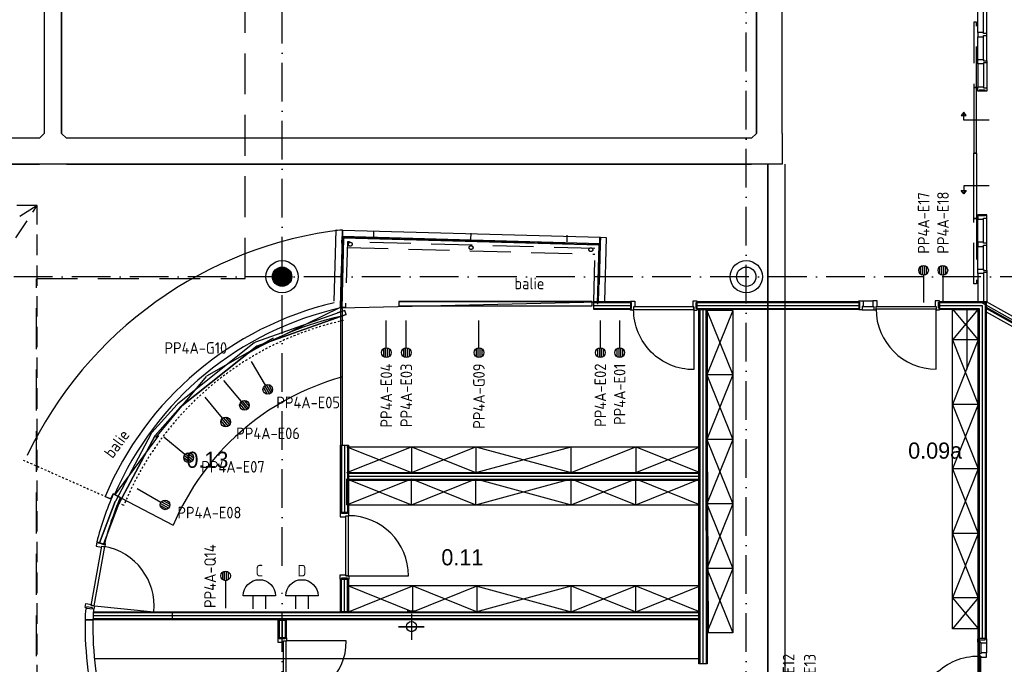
# Model space of a CAD drawing. Header units: millimetres. Extents: x 90707 to 450385, y -1262 to 949019.
# Tile 22 of 60: x 170076 to 185348, y 28399 to 38393. Entities that reach past the tile are written whole.
import ezdxf
from ezdxf.enums import TextEntityAlignment as Align

# ---------------------------------------------------------------- set-up
doc = ezdxf.new("R2010")
doc.units = ezdxf.units.MM
doc.header["$LTSCALE"] = 100
for name, pattern in [('B-SL0', [100000000.0, 0, -100000000.0]), ('DASHDOT', [9, 6, -1.5, 0, -1.5]), ('DASHED', [3, 1.5, -1.5]), ('HIDDEN', [9.525, 6.35, -3.175]), ('HIDDEN2', [4.7625, 3.175, -1.5875])]:
    doc.linetypes.add(name, pattern=pattern)
doc.layers.get('0').update_dxf_attribs({"linetype": 'CONTINUOUS'})
for name, color, linetype in [('AL$1----_ALGEMEEN', 7, 'CONTINUOUS'), ('AL$1----_TEKST', 7, 'CONTINUOUS'), ('AL$7----_STRAMIEN', 1, 'DASHDOT'), ('AL$8----_HULPKOLOM', 2, 'CONTINUOUS'), ('AL22----_BINNENWAND', 7, 'CONTINUOUS'), ('AL28----_KONSTRUKTIE', 3, 'CONTINUOUS'), ('AL31----_BUITENKOZ', 7, 'CONTINUOUS'), ('AL32----_BINNENKOZ', 7, 'CONTINUOUS'), ('AL32----_DRAAIRICHTING', 1, 'CONTINUOUS'), ('ALL-----_REFLIJNEN', 8, 'CONTINUOUS'), ('ALXA0-CONTOUR', 1, 'CONTINUOUS'), ('ALXAA---_GEWBETON', 12, 'CONTINUOUS'), ('BOUW', 8, 'CONTINUOUS'), ('EA61303-_ARCEER', 1, 'CONTINUOUS'), ('EB6411--_ATTRIB', 2, 'CONTINUOUS'), ('EB6441--_ATTRIB', 2, 'CONTINUOUS'), ('EL61303-_WANDGOOT', 3, 'CONTINUOUS'), ('EL6411--_DEURBEL', 3, 'CONTINUOUS'), ('EL6441--_DATACOM', 3, 'CONTINUOUS'), ('KABELGOOT', 8, 'CONTINUOUS'), ('LIJN070', 130, 'CONTINUOUS'), ('LIJN18', 1, 'CONTINUOUS'), ('LIJN35', 4, 'CONTINUOUS'), ('MEUBILAIR', 6, 'CONTINUOUS'), ('MV-BINNENWANDEN', 1, 'CONTINUOUS'), ('VOLGNUMMER', 7, 'CONTINUOUS'), ('WANDGOOTDATA', 3, 'CONTINUOUS')]:
    doc.layers.add(name, color=color, linetype=linetype)
doc.styles.add('1_8', font='ISO', dxfattribs={"height": 1.8})
doc.styles.add('2_0', font='iso', dxfattribs={"height": 200})
doc.styles.add('BURO-025', font='BUROFONT.shx', dxfattribs={"height": 250})
doc.styles.get("Standard").update_dxf_attribs({"font": 'iso.shx'})

# ---------------------------------------------------------------- blocks, each defined once
blk = doc.blocks.new('ES4X2')
for p, q in [((-0.45, 1.4), (-0.45, 2.6)), ((-0.15, 1.27), (-0.15, 2.73)), ((0.15, 1.27), (0.15, 2.73)), ((0.45, 1.4), (0.45, 2.6)), ((0, 1.25), (0, -3))]:
    blk.add_line(p, q)
blk.add_circle((0, 2), 0.75)
at = {"style": '1_8', "flags": 8}
for tag, p in [('NUMMER', (1.25, 3.5)), ('CODE', (-1.25, 3.5))]:
    blk.add_attdef(tag, text='', height=1.8, rotation=90, dxfattribs=at).set_placement(p, align=Align.MIDDLE_LEFT)
blk.add_attdef('M_CODE', text='', height=1.8, dxfattribs=at).set_placement((0, 0), align=Align.MIDDLE_CENTER)
blk = doc.blocks.new('ES081006')
at = {"color": 0}
for p, q in [((-1, 0), (-1, -2)), ((1, -2), (1, 0))]:
    blk.add_line(p, q, dxfattribs=at)
blk.add_lwpolyline([(2.5, 0), (-2.5, 0, -1)], format="xyb", close=True, dxfattribs=at)
at = {"color": 0, "style": '1_8', "flags": 8}
for tag, p in [('NUMMER', (0, 6.75)), ('SCHAK', (0, 4))]:
    blk.add_attdef(tag, text='', height=1.8, dxfattribs=at).set_placement(p, align=Align.MIDDLE)
at = {"style": '1_8', "flags": 8}
blk.add_attdef('M_CODE', text='', height=1.8, dxfattribs=at).set_placement((0, 0), align=Align.MIDDLE_CENTER)
blk = doc.blocks.new('EH100000')
at = {"linetype": 'ByBlock'}
for p, q in [((1, 0.5), (0, 0.5)), ((1, 0.5, 1), (0, 0.5, 1)), ((0, -0.5, 1), (1, -0.5, 1)), ((1, -0.5), (0, -0.5))]:
    blk.add_line(p, q, dxfattribs=at)
at = {"linetype": 'ByBlock', "invisible_edges": 15}
for points in [[(1, -0.5), (0, -0.5), (0, 0.5), (1, 0.5)], [(0, 0.5), (1, 0.5), (1, 0.5, 1), (0, 0.5, 1)], [(0, -0.5, 1), (1, -0.5, 1), (1, -0.5), (0, -0.5)]]:
    blk.add_3dface(points, dxfattribs=at)
at = {"linetype": 'ByBlock', "style": '2_0', "flags": 8}
blk.add_attdef('FUNCTIE', text='', height=0.5, dxfattribs=at).set_placement((0.5, 0), align=Align.MIDDLE)
at = {"linetype": 'ByBlock', "flags": 9}
blk.add_attdef('SCHOT', text='', height=0.5, dxfattribs=at).set_placement((0.5, 0), align=Align.MIDDLE)
blk = doc.blocks.new('WG2BB10')
at = {"linetype": 'B-SL0'}
for p, q in [((-6, 32), (2, -33)), ((2, -33), (2, 33))]:
    blk.add_line(p, q, dxfattribs=at)
at = {"linetype": 'ByBlock'}
for points in [[(-6, 32), (-2, 33), (-2, 33), (2, 33)], [(2, -33), (2, -33), (2, -33), (2, -33)]]:
    blk.add_lwpolyline(points, dxfattribs=at)
at = {"flags": 3}
blk.add_attdef('HULPSTUK', (0, 0), '', height=1, rotation=298.0101, dxfattribs=at)
blk = doc.blocks.new('EH100005')
blk.add_lwpolyline([(-1, -0.5), (0, -0.5), (0, 0.5), (-1, 0.5)])
at = {"style": '2_0', "flags": 9}
blk.add_attdef('HULPSTUK', text='', height=0.5, dxfattribs=at).set_placement((0, 0), align=Align.MIDDLE)
blk = doc.blocks.new('WG2BB8')
at = {"linetype": 'B-SL0'}
for p, q in [((-8, 32), (3, -33)), ((3, -33), (3, 32))]:
    blk.add_line(p, q, dxfattribs=at)
at = {"linetype": 'ByBlock'}
for points in [[(-8, 32), (-3, 32), (-3, 32), (3, 32)], [(3, -33), (3, -33), (3, -33), (3, -33)]]:
    blk.add_lwpolyline(points, dxfattribs=at)
at = {"flags": 3}
blk.add_attdef('HULPSTUK', (0, 0), '', height=1, rotation=321.3873, dxfattribs=at)
blk = doc.blocks.new('WG2BB9')
at = {"linetype": 'B-SL0'}
for p, q in [((-12, 31), (4, -33)), ((4, -33), (4, 32))]:
    blk.add_line(p, q, dxfattribs=at)
at = {"linetype": 'ByBlock'}
for points in [[(-12, 31), (-4, 32), (-4, 32), (4, 32)], [(4, -33), (4, -33), (4, -33), (4, -33)]]:
    blk.add_lwpolyline(points, dxfattribs=at)
at = {"flags": 3}
blk.add_attdef('HULPSTUK', (0, 0), '', height=1, rotation=311.8278, dxfattribs=at)
blk = doc.blocks.new('WG2BB7')
at = {"linetype": 'B-SL0'}
for p, q in [((-16, 29), (5, -33)), ((5, -33), (5, 32))]:
    blk.add_line(p, q, dxfattribs=at)
at = {"linetype": 'ByBlock'}
for points in [[(-16, 29), (-5, 32), (-5, 32), (5, 32)], [(5, -33), (5, -33), (5, -33), (5, -33)]]:
    blk.add_lwpolyline(points, dxfattribs=at)
at = {"flags": 3}
blk.add_attdef('HULPSTUK', (0, 0), '', height=1, rotation=340.4669, dxfattribs=at)
blk = doc.blocks.new('WANDGOOTBEGGRBALLES')
at = {"layer": 'EA61303-_ARCEER'}
h = blk.add_hatch(dxfattribs=at)
h.set_pattern_fill('LINE,N', color=256, scale=20, angle=225, style=0)
h.set_pattern_definition([(225, (88245.505, 33800.5), (44.9013, -44.9013), [])])
edge = h.paths.add_edge_path()
edge.add_line((88246, 33833), (85252, 33833))
edge = h.paths.add_edge_path()
edge.add_line((85252, 33833), (85252, 33768))
edge = h.paths.add_edge_path()
edge.add_line((85252, 33768), (88246, 33768))
edge = h.paths.add_edge_path()
edge.add_line((88246, 33768), (88246, 33833))
h = blk.add_hatch(dxfattribs=at)
h.set_pattern_fill('LINE,N', color=256, scale=20, angle=65, style=0)
h.set_pattern_definition([(65, (83036.134, 33172.63), (-57.5505, 26.8363), [])])
edge = h.paths.add_edge_path()
edge.add_line((83047, 33142), (84431, 33633))
edge = h.paths.add_edge_path()
edge.add_line((84431, 33633), (84410, 33694))
edge = h.paths.add_edge_path()
edge.add_line((84410, 33694), (83025, 33203))
edge = h.paths.add_edge_path()
edge.add_line((83025, 33203), (83047, 33142))
h = blk.add_hatch(dxfattribs=at)
h.set_pattern_fill('LINE,N', color=256, scale=20, angle=84, style=0)
h.set_pattern_definition([(84, (81839.72, 32219.395), (-63.1521, 6.6376), [])])
edge = h.paths.add_edge_path()
edge.add_line((81860, 32194), (83047, 33142))
edge = h.paths.add_edge_path()
edge.add_line((83047, 33142), (83006, 33193))
edge = h.paths.add_edge_path()
edge.add_line((83006, 33193), (81819, 32245))
edge = h.paths.add_edge_path()
edge.add_line((81819, 32245), (81860, 32194))
h = blk.add_hatch(dxfattribs=at)
h.set_pattern_fill('LINE,N', color=256, scale=20, angle=93, style=0)
h.set_pattern_definition([(93, (81443.78, 31777.674), (-63.413, -3.3233), [])])
edge = h.paths.add_edge_path()
edge.add_line((81468, 31756), (81860, 32194))
edge = h.paths.add_edge_path()
edge.add_line((81860, 32194), (81812, 32237))
edge = h.paths.add_edge_path()
edge.add_line((81812, 32237), (81420, 31799))
edge = h.paths.add_edge_path()
edge.add_line((81420, 31799), (81468, 31756))
h = blk.add_hatch(dxfattribs=at)
h.set_pattern_fill('LINE,N', color=256, scale=20, angle=107, style=0)
h.set_pattern_definition([(107, (80881.31, 30722.26), (-60.7254, -18.5656), [])])
edge = h.paths.add_edge_path()
edge.add_line((80910, 30707), (81468, 31756))
edge = h.paths.add_edge_path()
edge.add_line((81468, 31756), (81411, 31787))
edge = h.paths.add_edge_path()
edge.add_line((81411, 31787), (80853, 30738))
edge = h.paths.add_edge_path()
edge.add_line((80853, 30738), (80910, 30707))
h = blk.add_hatch(dxfattribs=at)
h.set_pattern_fill('LINE,N', color=256, scale=20, angle=294, style=0)
h.set_pattern_definition([(294, (80879.626, 30718.56), (58.01, 25.828), [])])
edge = h.paths.add_edge_path()
edge.add_line((80849, 30730), (80605, 30089))
edge = h.paths.add_edge_path()
edge.add_line((80605, 30089), (80666, 30066))
edge = h.paths.add_edge_path()
edge.add_line((80666, 30066), (80910, 30707))
edge = h.paths.add_edge_path()
edge.add_line((80910, 30707), (80849, 30730))
at = {"layer": 'EL61303-_WANDGOOT', "yscale": 65, "zscale": 119.9999999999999}
for name, p, xscale, rotation in [('EH100000', (88246, 33800), 2994, 180), ('EH100005', (85252, 33800), 119.9999999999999, 180), ('EH100000', (83036, 33173), 1468.999999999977, 19.5330965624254), ('EH100005', (84421, 33664), 119.9999999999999, 19.5330965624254), ('EH100000', (81840, 32219), 1519.102695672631, 38.61268518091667), ('EH100000', (81444, 31778), 587.7992854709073, 48.17218354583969), ('EH100000', (80881, 30722), 1188.177175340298, 61.98991747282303), ('EH100000', (80880, 30719), 685.8695211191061, 249.1604114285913), ('EH100005', (80636, 30078), 119.9999999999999, 249.1604114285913)]:
    blk.add_blockref(name, p, dxfattribs=dict(at, xscale=xscale, rotation=rotation))
at = {"layer": 'EL61303-_WANDGOOT', "xscale": 119.9999999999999, "yscale": 65, "zscale": 119.9999999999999}
blk.add_blockref('EH100005', (88246, 33800), dxfattribs=at)
at = {"layer": 'EL61303-_WANDGOOT'}
for name, p, rotation in [('WG2BB7', (83031, 33171), 19.5330965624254), ('WG2BB8', (81838, 32218), 38.61268518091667), ('WG2BB9', (81441, 31775), 48.17218354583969), ('WG2BB10', (80880, 30720), 61.98991747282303)]:
    blk.add_blockref(name, p, dxfattribs=dict(at, rotation=rotation))
blk = doc.blocks.new('KG2II')
at = {"linetype": 'B-SL0'}
for p, q in [((275, -200), (275, 200)), ((-200, -275), (200, -275))]:
    blk.add_line(p, q, dxfattribs=at)
at = {"linetype": 'ByBlock'}
for points in [[(-200, -275), (-200, 200), (-200, 200), (275, 200)], [(275, -200), (275, -200), (200, -275), (200, -275)]]:
    blk.add_lwpolyline(points, dxfattribs=at)
at = {"flags": 3}
blk.add_attdef('HULPSTUK', (0, 0), '', height=1, rotation=270, dxfattribs=at)
blk = doc.blocks.new('KG3IFI')
at = {"linetype": 'B-SL0'}
for p, q in [((-210, 200), (-210, -200)), ((210, -200), (210, 200)), ((-135, -275), (135, -275))]:
    blk.add_line(p, q, dxfattribs=at)
at = {"linetype": 'ByBlock'}
for points in [[(-210, 200), (0, 200), (0, 200), (210, 200)], [(-135, -275), (-135, -275), (-210, -200), (-210, -200)], [(210, -200), (210, -200), (135, -275), (135, -275)]]:
    blk.add_lwpolyline(points, dxfattribs=at)
at = {"flags": 3}
blk.add_attdef('HULPSTUK', (0, 0), '', height=1, rotation=180, dxfattribs=at)
blk = doc.blocks.new('A$Cca306792')
at = {"layer": 'AL$1----_ALGEMEEN', "color": 8}
for p, q in [((84056, 32135), (89513, 32135)), ((89513, 30875), (84056, 30875)), ((84513, 30475), (89513, 30475)), ((89033, 30475), (89513, 30475)), ((80098, 30350), (79973, 30350))]:
    blk.add_line(p, q, dxfattribs=at)
for points in [[(83836, 35290), (83866, 36395), (83966, 36392), (83933, 35195), (83933, 35195)], [(83942, 35176), (83962, 35175), (83983, 36272)], [(83943, 35185), (83965, 36271)], [(83960, 36278), (84958, 36251)], [(83965, 36282), (85580, 36238)], [(83982, 36273), (87940, 36163), (87916, 35254), (87930, 35253)], [(84958, 36256), (85956, 36228)], [(85956, 36228), (86954, 36201)], [(86954, 36196), (87951, 36168)], [(87923, 35255), (87945, 36161)], [(83930, 35193), (82876, 34676)], [(81858, 34131), (82894, 34723)], [(81848, 34125), (81062, 33179)], [(80434, 32282), (81118, 33207)], [(84033, 33035), (89513, 33035)], [(86033, 33035), (87513, 32635)], [(86033, 32635), (87513, 33035)], [(87513, 32635), (87513, 33035)], [(84033, 32135), (84033, 32535)], [(86033, 32135), (87513, 32535)], [(86033, 32535), (87513, 32135)], [(87513, 32135), (87513, 32535)], [(80282, 32264), (80373, 32225), (80410, 32304), (80431, 32293)], [(80410, 32304), (81337, 31816)], [(86033, 30875), (87513, 30475)], [(86033, 30475), (87513, 30875)]]:
    blk.add_lwpolyline(points, dxfattribs=at)
at = {"layer": 'AL$1----_ALGEMEEN', "color": 8, "linetype": 'DASHED', "ltscale": 0.2}
blk.add_lwpolyline([(79012, 32828), (80373, 32225), (80410, 32304), (80520, 32246), (80485, 32167), (80572, 32126)], dxfattribs=at)
at = {"layer": 'AL$1----_ALGEMEEN', "color": 8, "linetype": 'Continuous'}
for points in [[(80152, 31558), (80274, 31526, -0.035571), (80520, 32246), (80410, 32304, 0.036145)], [(80098, 30350, 0.97002), (80099, 30350, -0.007752), (80108, 30516), (79981, 30525, 0.00799), (79972, 30350)], [(80180, 28809), (80300, 28842, -0.07751), (80098, 30350), (79973, 30350, 0.077269)]]:
    blk.add_lwpolyline(points, format="xyb", close=True, dxfattribs=at)
at = {"layer": 'AL$1----_ALGEMEEN', "color": 8}
for centre, radius, start, end in [((85011, 30267), 5134, 103.257, 157.1092), ((85011, 30310), 4992, 102.4338, 156.6049), ((85028, 30247), 4931, 102.7973, 121.5551), ((85033, 30245), 4016, 105.6722, 156.9723)]:
    blk.add_arc(centre, radius, start, end, dxfattribs=at)
at = {"layer": 'AL$1----_ALGEMEEN', "color": 8, "linetype": 'DASHED', "ltscale": 0.2}
blk.add_arc((85015, 30302), 4802, 102.4595, 157.6759, dxfattribs=at)
at = {"layer": 'AL$7----_STRAMIEN', "color": 1}
for p, q in [((83028, 31186), (83028, 62970)), ((83028, 5550), (83028, 30767))]:
    blk.add_line(p, q, dxfattribs=at)
for points in [[(90228, 5550), (90228, 78659)], [(101068, 35670), (52728, 35670), (28083, 35670)]]:
    blk.add_lwpolyline(points, dxfattribs=at)
at = {"layer": 'AL$8----_HULPKOLOM', "color": 8}
for centre in [(83028, 35670), (90228, 35670)]:
    blk.add_circle(centre, 250, dxfattribs=at)
blk.add_arc((84682, 30229), 6210, 96.6274, 154.5485, dxfattribs=at)
at = {"layer": 'AL22----_BINNENWAND', "color": 8}
for p, q in [((89494, 29669), (89494, 35160)), ((89494, 35160), (89619, 35160)), ((89619, 35161), (89619, 31734)), ((89619, 35160), (89619, 29669)), ((80101, 30475), (89494, 30475)), ((80101, 30350), (80101, 30475)), ((81326, 30345), (81326, 30470)), ((85095, 30483), (84970, 30483)), ((89494, 30350), (80101, 30350)), ((82966, 30073), (82966, 30345)), ((82966, 30345), (83091, 30345)), ((83091, 30345), (83091, 30073)), ((83091, 30073), (82966, 30073)), ((89619, 29669), (89494, 29669))]:
    blk.add_line(p, q, dxfattribs=at)
at = {"layer": 'AL22----_BINNENWAND', "color": 8, "linetype": 'Continuous'}
for p, q in [((89509, 35160), (89509, 29669)), ((89604, 31734), (89604, 35176)), ((89604, 35160), (89604, 29669)), ((89494, 30460), (80101, 30460)), ((89494, 30365), (80101, 30365)), ((82981, 30345), (82981, 30073)), ((83076, 30345), (83076, 30073))]:
    blk.add_line(p, q, dxfattribs=at)
at = {"layer": 'AL22----_BINNENWAND', "color": 8}
for points in [[(87861, 35285), (88432, 35285), (88432, 35160), (87861, 35160)], [(89465, 35285), (91974, 35285), (91974, 35160), (89465, 35160)], [(83935, 35174), (83935, 33059), (83967, 33059), (83967, 35174)], [(84058, 33058), (84058, 32015), (83933, 32015), (83933, 33058)], [(89494, 32510), (84058, 32510), (84058, 32635), (89494, 32635)], [(83933, 30475), (83933, 30979), (84058, 30979), (84058, 30475)]]:
    blk.add_lwpolyline(points, close=True, dxfattribs=at)
at = {"layer": 'AL22----_BINNENWAND', "color": 8, "linetype": 'Continuous'}
for points in [[(87861, 35270), (88432, 35270)], [(87861, 35175), (88432, 35175)], [(89465, 35270), (91974, 35270)], [(89465, 35175), (91974, 35175)], [(83948, 33058), (83948, 32015)], [(84043, 33058), (84043, 32015)], [(89494, 32620), (84058, 32620)], [(89494, 32525), (84058, 32525)], [(83948, 30475), (83948, 30979)], [(84043, 30475), (84043, 30979)]]:
    blk.add_lwpolyline(points, dxfattribs=at)
at = {"layer": 'AL28----_KONSTRUKTIE', "color": 8}
for centre in [(83028, 35670), (90228, 35670)]:
    blk.add_circle(centre, 150, dxfattribs=at)
at = {"layer": 'AL31----_BUITENKOZ', "color": 8}
for p, q in [((93950, 35286), (95647, 34335)), ((93950, 35199), (95621, 34262)), ((95611, 34244), (93950, 35175)), ((93950, 35127), (95579, 34213))]:
    blk.add_line(p, q, dxfattribs=at)
at = {"layer": 'AL32----_BINNENKOZ', "color": 8}
for p, q in [((93818, 39458), (93818, 39813)), ((93906, 39458), (93906, 39813)), ((93957, 39441), (93957, 39830)), ((93906, 39458), (93818, 39458)), ((93818, 39458), (93818, 39391)), ((93906, 39441), (93906, 39458)), ((93957, 39441), (93906, 39441)), ((93906, 39391), (93906, 39408)), ((93906, 39408), (93957, 39408)), ((93957, 39408), (93957, 39441)), ((93957, 39408), (93957, 39441)), ((93957, 39019), (93957, 39408)), ((93818, 39036), (93818, 39391)), ((93818, 39391), (93906, 39391)), ((93906, 39036), (93906, 39391)), ((93818, 38969), (93818, 39036)), ((93818, 39036), (93906, 39036)), ((93818, 38969), (93818, 38614)), ((93906, 38969), (93818, 38969)), ((93906, 39036), (93906, 39019)), ((93906, 39019), (93957, 39019)), ((93957, 38986), (93906, 38986)), ((93906, 38986), (93906, 38969)), ((93906, 38969), (93906, 38614)), ((93957, 39019), (93957, 38986)), ((93957, 39019), (93957, 38986)), ((93957, 38986), (93957, 38597)), ((93757, 38604), (93757, 37593)), ((93797, 38604), (93757, 38604)), ((93797, 37593), (93797, 38604)), ((93818, 38547), (93818, 38614)), ((93818, 38614), (93906, 38614)), ((93957, 38547), (93818, 38547)), ((93840, 38547), (93818, 38547)), ((93932, 38563), (93840, 38563)), ((93840, 38563), (93840, 38547)), ((93906, 38614), (93906, 38597)), ((93906, 38597), (93957, 38597)), ((93932, 38547), (93932, 38563)), ((93957, 38547), (93932, 38547)), ((93957, 38597), (93957, 38547)), ((93600, 38220), (93560, 38170)), ((93600, 38098), (93600, 38220)), ((93640, 38170), (93600, 38220)), ((93560, 38170), (93640, 38170)), ((93994, 38098), (93600, 38098)), ((93757, 37593), (93797, 37593)), ((93757, 36572), (93757, 37583)), ((93757, 37583), (93797, 37583)), ((93797, 37583), (93797, 36572)), ((93600, 36956), (93560, 37006)), ((93560, 37006), (93640, 37006)), ((93994, 37077), (93600, 37077)), ((93600, 37077), (93600, 36956)), ((93640, 37006), (93600, 36956)), ((93797, 36572), (93757, 36572)), ((93957, 36628), (93818, 36628)), ((93840, 36628), (93818, 36628)), ((93818, 36628), (93818, 36561)), ((93818, 36207), (93818, 36561)), ((93818, 36561), (93906, 36561)), ((93840, 36612), (93840, 36628)), ((93932, 36612), (93840, 36612)), ((93906, 36561), (93906, 36578)), ((93906, 36578), (93957, 36578)), ((93906, 36207), (93906, 36561)), ((93957, 36628), (93932, 36628)), ((93932, 36628), (93932, 36612)), ((93957, 36578), (93957, 36628)), ((93957, 36190), (93957, 36578)), ((93906, 36207), (93818, 36207)), ((93818, 36207), (93818, 36140)), ((93906, 36190), (93906, 36207)), ((93818, 35785), (93818, 36140)), ((93818, 36140), (93906, 36140)), ((93957, 36190), (93906, 36190)), ((93906, 36140), (93906, 36157)), ((93906, 36157), (93957, 36157)), ((93906, 35785), (93906, 36140)), ((93957, 36157), (93957, 36190)), ((93957, 36157), (93957, 36190)), ((93957, 35768), (93957, 36157)), ((93818, 35718), (93818, 35785)), ((93818, 35785), (93906, 35785)), ((93906, 35785), (93906, 35768)), ((93906, 35768), (93957, 35768)), ((93957, 35768), (93957, 35735)), ((93957, 35768), (93957, 35735)), ((93818, 35718), (93818, 35288)), ((93906, 35718), (93818, 35718)), ((93957, 35735), (93906, 35735)), ((93906, 35735), (93906, 35718)), ((93906, 35718), (93906, 35288)), ((93957, 35735), (93957, 35288)), ((83926, 32015), (83926, 31948)), ((83948, 32015), (83926, 32015)), ((83926, 31948), (84014, 31948)), ((83948, 31999), (83948, 32015)), ((84040, 31999), (83948, 31999)), ((84014, 31031), (84014, 31965)), ((84014, 31965), (84054, 31965)), ((84014, 31965), (84065, 31965)), ((84014, 31948), (84014, 31965)), ((84040, 32015), (84040, 31999)), ((84065, 32015), (84040, 32015)), ((84054, 31965), (84054, 31031)), ((84065, 31965), (84065, 32015)), ((89496, 31467), (89496, 30533)), ((83926, 31048), (84014, 31048)), ((83926, 30981), (83926, 31048)), ((84014, 31048), (84014, 31031)), ((84054, 31031), (84014, 31031)), ((84014, 31031), (84065, 31031)), ((84065, 31031), (84065, 30981)), ((83948, 30981), (83926, 30981)), ((83948, 30997), (83948, 30981)), ((84040, 30997), (83948, 30997)), ((84040, 30981), (84040, 30997)), ((84065, 30981), (84040, 30981)), ((82983, 30073), (82961, 30073)), ((82961, 30073), (82961, 30006)), ((82961, 30006), (83049, 30006)), ((82983, 30057), (82983, 30073)), ((83075, 30057), (82983, 30057)), ((83049, 30006), (83049, 30023)), ((83049, 30023), (83100, 30023)), ((83049, 29089), (83049, 30023)), ((83100, 30073), (83075, 30073)), ((83075, 30073), (83075, 30057)), ((83089, 29089), (83089, 30023)), ((83100, 30023), (83100, 30073))]:
    blk.add_line(p, q, dxfattribs=at)
at = {"layer": 'AL32----_BINNENKOZ', "color": 8, "linetype": 'HIDDEN'}
for p, q in [((93757, 39615), (93757, 38604)), ((93797, 39615), (93757, 39615)), ((93797, 38604), (93797, 39615)), ((93757, 38604), (93797, 38604)), ((93757, 35560), (93757, 36572)), ((93757, 36572), (93797, 36572)), ((93797, 36572), (93797, 35560)), ((93797, 35560), (93757, 35560))]:
    blk.add_line(p, q, dxfattribs=at)
at = {"layer": 'AL32----_BINNENKOZ', "color": 8, "linetype": 'HIDDEN2'}
for p, q in [((79230, 36774), (53117, 36775)), ((79230, 36774), (56068, 21985)), ((62473, 11736), (79230, 36774)), ((79230, 11716), (79230, 36774))]:
    blk.add_line(p, q, dxfattribs=at)
at = {"layer": 'AL32----_BINNENKOZ', "color": 8}
for points in [[(88430, 35152), (88430, 35177), (88446, 35177), (88446, 35269), (88430, 35269), (88430, 35291), (88497, 35291), (88497, 35203), (88480, 35203), (88480, 35152), (88430, 35152)], [(89464, 35152), (89464, 35177), (89448, 35177), (89448, 35269), (89464, 35269), (89464, 35291), (89397, 35291), (89397, 35203), (89414, 35203), (89414, 35152), (89464, 35152)], [(91974, 35159), (91974, 35184), (91990, 35184), (91990, 35276), (91974, 35276), (91974, 35298), (92041, 35298), (92041, 35210), (92024, 35210), (92024, 35159), (91974, 35159)], [(92041, 35298), (92191, 35298)], [(92208, 35159), (92241, 35159), (92241, 35210), (92258, 35210), (92258, 35298), (92191, 35298), (92191, 35210), (92208, 35210), (92208, 35159), (92241, 35159)], [(93225, 35159), (93225, 35184), (93209, 35184), (93209, 35276), (93225, 35276), (93225, 35298), (93158, 35298), (93158, 35210), (93175, 35210), (93175, 35159), (93225, 35159)], [(92024, 35159), (92208, 35159)], [(92041, 35210), (92191, 35210)], [(92241, 35210), (93175, 35210)], [(92241, 35170), (93175, 35170)]]:
    blk.add_lwpolyline(points, dxfattribs=at)
blk.add_lwpolyline([(88480, 35203), (88480, 35163), (89414, 35163), (89414, 35203)], close=True, dxfattribs=at)
at = {"layer": 'AL32----_DRAAIRICHTING', "color": 8}
for p, q in [((93653, 34231), (93653, 35165)), ((80159, 31548), (80279, 31516)), ((84054, 31031), (84988, 31031)), ((84023, 30023), (83089, 30023))]:
    blk.add_line(p, q, dxfattribs=at)
blk.add_lwpolyline([(89414, 35163), (89414, 34229, -0.414214), (88480, 35163, -0.414214)], format="xyb", dxfattribs=at)
for points in [[(93175, 34236), (93175, 35170)], [(80291, 31534), (80266, 31538), (80264, 31522), (80173, 31538), (80176, 31554), (80154, 31558), (80142, 31492), (80229, 31477), (80232, 31493), (80282, 31484), (80291, 31534)], [(80110, 30516), (80085, 30520), (80088, 30536), (79997, 30552), (79995, 30536), (79973, 30540), (79985, 30606), (80071, 30590), (80068, 30574), (80119, 30565), (80110, 30516)]]:
    blk.add_lwpolyline(points, dxfattribs=at)
blk.add_lwpolyline([(80232, 31493), (80271, 31486), (80108, 30567), (80068, 30574)], close=True, dxfattribs=at)
for centre, start, end in [((93175, 35170), 180, 270), ((84054, 31031), 0, 90), ((80108, 30567), 354.3782, 79.9051), ((83089, 30023), 270, 0)]:
    blk.add_arc(centre, 934, start, end, dxfattribs=at)
at = {"layer": 'ALL-----_REFLIJNEN', "color": 8, "linetype": 'Continuous'}
for p, q in [((89556, 35160), (89556, 29669)), ((89494, 30413), (80101, 30413)), ((83028, 30345), (83028, 30073))]:
    blk.add_line(p, q, dxfattribs=at)
for points in [[(87861, 35223), (88432, 35223)], [(89465, 35223), (91974, 35223)], [(83996, 33058), (83996, 32015)], [(89494, 32573), (84058, 32573)], [(83996, 30475), (83996, 30979)]]:
    blk.add_lwpolyline(points, dxfattribs=at)
at = {"layer": 'ALXA0-CONTOUR', "color": 8, "linetype": 'HIDDEN'}
blk.add_line((93850, 35288), (97453, 33268), dxfattribs=at)
at = {"layer": 'ALXAA---_GEWBETON', "color": 8}
for p, q in [((82908, 35580), (82908, 35760)), ((82928, 35558), (82928, 35781)), ((82948, 35543), (82948, 35796)), ((82968, 35532), (82968, 35807)), ((82988, 35525), (82988, 35814)), ((83008, 35521), (83008, 35818)), ((83028, 35520), (83028, 35820)), ((83048, 35521), (83048, 35818)), ((83068, 35525), (83068, 35814)), ((83088, 35532), (83088, 35807)), ((83108, 35543), (83108, 35796)), ((83128, 35558), (83128, 35781)), ((83148, 35580), (83148, 35760)), ((82888, 35616), (82888, 35723)), ((83168, 35616), (83168, 35723))]:
    blk.add_line(p, q, dxfattribs=at)
at = {"layer": 'LIJN18', "color": 6}
for p, q in [((84450, 36281), (84453, 36381)), ((87450, 36213), (87452, 36313))]:
    blk.add_line(p, q, dxfattribs=at)
at = {"layer": 'LIJN18', "color": 8, "linetype": 'HIDDEN'}
for p, q in [((83956, 36192), (83958, 36292)), ((87950, 36202), (87947, 36102)), ((84037, 36124), (87879, 36019))]:
    blk.add_line(p, q, dxfattribs=at)
at = {"layer": 'LIJN18', "color": 8}
blk.add_line((85957, 36247), (85960, 36347), dxfattribs=at)
at = {"layer": 'LIJN18', "color": 8, "linetype": 'HIDDEN'}
blk.add_lwpolyline([(83933, 35192), (83963, 36292), (87962, 36182), (87937, 35283), (87862, 35284), (87881, 36105), (84040, 36211), (84012, 35194), (83933, 35195)], dxfattribs=at)
at = {"layer": 'LIJN35', "color": 8}
for p, q in [((83933, 35192), (83963, 36292)), ((87954, 36182), (87930, 35282)), ((83936, 35186), (87930, 35282))]:
    blk.add_line(p, q, dxfattribs=at)
for points in [[(83963, 36292), (83966, 36392), (87964, 36282), (87962, 36182), (83963, 36292)], [(87930, 35282), (87957, 36282), (88057, 36279), (88030, 35287), (87930, 35282)], [(80119, 30565), (81037, 30475)]]:
    blk.add_lwpolyline(points, dxfattribs=at)
at = {"layer": 'LIJN35', "color": 8, "linetype": 'HIDDEN'}
for centre in [(84085, 36174), (85959, 36121), (87817, 36089)]:
    blk.add_circle(centre, 30, dxfattribs=at)
at = {"layer": 'MEUBILAIR', "color": 8}
for p, q in [((90017, 35148), (89617, 35148)), ((90017, 35148), (89617, 34148)), ((89617, 35148), (90017, 34148)), ((90017, 35148), (90017, 30148)), ((93825, 35166), (93425, 34689)), ((93425, 35166), (93825, 34689)), ((93825, 28207), (93825, 35161)), ((93840, 35176), (93840, 28192)), ((93425, 34689), (93825, 33689)), ((93825, 34689), (93425, 33689)), ((93825, 34689), (93425, 34689)), ((89617, 34148), (89637, 30146)), ((89617, 34148), (90017, 33148)), ((90017, 34148), (89617, 33148)), ((90017, 34148), (89617, 34148)), ((93425, 33689), (93825, 32689)), ((93825, 33689), (93425, 32689)), ((93825, 33689), (93425, 33689)), ((90017, 33148), (89617, 32148)), ((89617, 33148), (90017, 32148)), ((90017, 33148), (89617, 33148)), ((84033, 32635), (85033, 33035)), ((84033, 33035), (85033, 32635)), ((85033, 33035), (85033, 32635)), ((85033, 32635), (86033, 33035)), ((85033, 33035), (86033, 32635)), ((86033, 33035), (86033, 32635)), ((87513, 32635), (88513, 33035)), ((88513, 32635), (89513, 33035)), ((88513, 33035), (89513, 32635)), ((88513, 33035), (88513, 32635)), ((93425, 32689), (93825, 31689)), ((93825, 32689), (93425, 31689)), ((93825, 32689), (93425, 32689)), ((84033, 32135), (85033, 32535)), ((84033, 32535), (85033, 32135)), ((85033, 32135), (86033, 32535)), ((85033, 32535), (86033, 32135)), ((85033, 32135), (85033, 32535)), ((86033, 32135), (86033, 32535)), ((87513, 32535), (88513, 32135)), ((87513, 32135), (88513, 32535)), ((88513, 32135), (88513, 32535)), ((88513, 32135), (89513, 32535)), ((88513, 32535), (89513, 32135)), ((90017, 32148), (89617, 31148)), ((89617, 32148), (90017, 31148)), ((90017, 32148), (89617, 32148)), ((93425, 31689), (93825, 30689)), ((93825, 31689), (93425, 30689)), ((93825, 31689), (93425, 31689)), ((90017, 31148), (89617, 30148)), ((89617, 31148), (90017, 30148)), ((90017, 31148), (89617, 31148)), ((84056, 30875), (85056, 30475)), ((84056, 30475), (85056, 30875)), ((85056, 30475), (85056, 30875)), ((85056, 30875), (86056, 30475)), ((85056, 30475), (86056, 30875)), ((86056, 30475), (86056, 30875)), ((87513, 30475), (88513, 30875)), ((87513, 30875), (88513, 30475)), ((88513, 30875), (89513, 30475)), ((88513, 30475), (89513, 30875)), ((88513, 30475), (88513, 30875)), ((93825, 30693), (93425, 30693)), ((93825, 30689), (93425, 30212)), ((93425, 30689), (93840, 30197)), ((84198, 30475), (89092, 30475)), ((90017, 30148), (89617, 30148)), ((80112, 29750), (89492, 29750))]:
    blk.add_line(p, q, dxfattribs=at)
at = {"layer": 'MEUBILAIR', "color": 6}
blk.add_line((90017, 34148), (89617, 34148), dxfattribs=at)
at = {"layer": 'MEUBILAIR', "color": 8}
for points in [[(93230, 35285), (93950, 35285), (93950, 30059), (93825, 30059), (93825, 35160), (93230, 35160)], [(93825, 35160), (93825, 30212), (93425, 30212), (93425, 35160)], [(93868, 29789), (93828, 29789), (93828, 28855), (93868, 28855)]]:
    blk.add_lwpolyline(points, close=True, dxfattribs=at)
for points in [[(93230, 35270), (93935, 35270), (93935, 30059)], [(93230, 35223), (93888, 35223), (93888, 30059)], [(93230, 35175), (93840, 35175), (93840, 30059)], [(87513, 30475), (87513, 30875)], [(93817, 30056), (93842, 30056), (93842, 30040), (93934, 30040), (93934, 30056), (93956, 30056), (93956, 29989), (93868, 29989), (93868, 30006), (93817, 30006), (93817, 30056)], [(93817, 30006), (93817, 29822)], [(93868, 29989), (93868, 29839)], [(93956, 29989), (93956, 29839)], [(93817, 29822), (93817, 29789), (93868, 29789), (93868, 29772), (93956, 29772), (93956, 29839), (93868, 29839), (93868, 29822), (93817, 29822), (93817, 29789)]]:
    blk.add_lwpolyline(points, dxfattribs=at)
blk.add_lwpolyline([(93828, 28855), (92894, 28855, -0.414214), (93828, 29789, -0.414214)], format="xyb", dxfattribs=at)
at = {"layer": 'MV-BINNENWANDEN', "color": 8}
for p, q in [((85033, 30444), (85033, 30044)), ((85033, 30439), (85033, 30039)), ((84834, 30240), (85234, 30240))]:
    blk.add_line(p, q, dxfattribs=at)
blk.add_lwpolyline([(84834, 30245), (85234, 30245)], dxfattribs=at)
blk.add_circle((85034, 30245), 78.9, dxfattribs=at)
at = {"layer": 'AL22----_BINNENWAND', "color": 8, "xscale": 19671.86249558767, "yscale": 270, "zscale": 60, "rotation": 270}
blk.add_blockref('EH100000', (90696, 37416), dxfattribs=at)
at = {"layer": 'KABELGOOT', "zscale": 60}
for p, xscale, yscale, rotation in [((79473, 37891), 20309.99999999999, 270, 90), ((90585, 43843), 5951.999999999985, 400, 270)]:
    blk.add_blockref('EH100000', p, dxfattribs=dict(at, xscale=xscale, yscale=yscale, rotation=rotation))
at = {"layer": 'KABELGOOT', "rotation": 180}
for name, p in [('KG3IFI', (79473, 37616)), ('KG2II', (90585, 37616))]:
    blk.add_blockref(name, p, dxfattribs=at)
at = {"layer": 'KABELGOOT', "yscale": 400, "zscale": 60}
for p, xscale in [((64779, 37616), 14483.83556155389), ((79683, 37616), 10626.96679995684)]:
    blk.add_blockref('EH100000', p, dxfattribs=dict(at, xscale=xscale))
at = {"layer": 'AL$1----_TEKST', "color": 8}
blk.add_text('balie', height=180, dxfattribs=at).set_placement((86631, 35475))
blk.add_text('balie', height=180, rotation=53.7761, dxfattribs=at).set_placement((80398, 32841))
at = {"layer": 'BOUW', "style": 'BURO-025'}
for s, p in [('0.09a', (92739, 32849)), ('0.13', (81544, 32707)), ('0.11', (85498, 31195))]:
    blk.add_text(s, height=250, dxfattribs=at).set_placement(p)
at = {"layer": 'VOLGNUMMER', "color": 252, "linetype": 'ByBlock'}
for tag, p in [('0.28', (16187, 74214)), ('0.16', (78893, 73105)), ('0.17', (62961, 72994)), ('0.29', (35887, 72529)), ('0.18', (53124, 64542)), ('0.701', (85482, 63517)), ('0.30', (29366, 63128)), ('0.32', (36092, 63166)), ('0.12', (90689, 63024)), ('0.29A', (33165, 62745)), ('0.30', (38191, 61494)), ('0.19', (61479, 61433)), ('0.27', (17657, 61363)), ('0.14', (89762, 60088)), ('0.33', (45869, 59450)), ('0.15', (73454, 57402)), ('0.25', (28058, 57013)), ('0.801', (112714, 57073)), ('0.18A', (61029, 56759)), ('0.26A', (36299, 54851)), ('0.20', (60895, 53506)), ('0.800', (90980, 50804)), ('0.25A', (73288, 48435)), ('0.21', (58702, 48178)), ('0.300', (94483, 48257)), ('0.24', (35041, 47783)), ('0.102', (87631, 47613)), ('0.203', (95795, 46197)), ('0.26', (18559, 46119)), ('0.802', (68387, 42721)), ('0.204', (95497, 42149)), ('0.07B', (66790, 38909)), ('0.702', (95327, 36513))]:
    blk.add_attdef(tag, text='', height=250, dxfattribs=at).set_placement(p, align=Align.MIDDLE_CENTER)
at = {"layer": 'VOLGNUMMER', "color": 8, "linetype": 'ByBlock'}
blk.add_attdef('0.600', text='', height=250, dxfattribs=at).set_placement((96800, 48300), align=Align.MIDDLE_CENTER)

msp = doc.modelspace()

# ---------------------------------------------------------------- linework, layer by layer
at = {"layer": 'LIJN070', "linetype": 'HIDDEN'}
for p, q in [((173575, 34378), (173575, 78198)), ((170337, 34378), (173575, 34378)), ((170337, 5663), (170337, 34373))]:
    msp.add_line(p, q, dxfattribs=at)

# ---------------------------------------------------------------- block references
at = {"layer": 'EL6411--_DEURBEL'}
ref = msp.add_blockref('ES081006', (173793, 29461), dxfattribs=dict(at, xscale=100, yscale=100, zscale=100))
ref.add_attrib('NUMMER', 'C', dxfattribs={"layer": 'EB6411--_ATTRIB', "color": 1, "height": 180, "style": '1_8', "flags": 8}).set_placement((173793, 29851), align=Align.MIDDLE)
ref = msp.add_blockref('ES081006', (174453, 29461), dxfattribs=dict(at, xscale=100, yscale=100, zscale=100))
ref.add_attrib('NUMMER', 'D', dxfattribs={"layer": 'EB6411--_ATTRIB', "color": 1, "height": 180, "style": '1_8', "flags": 8}).set_placement((174453, 29851), align=Align.MIDDLE)
at = {"layer": 'EL6441--_DATACOM'}
msp.add_blockref('A$Cca306792', (91118, -1262), dxfattribs=at)
ref = msp.add_blockref('ES4X2', (184095, 34307), dxfattribs=dict(at, xscale=100, yscale=100, zscale=100))
ref.add_attrib('CODE', 'PP4A-E17', dxfattribs={"layer": 'EB6441--_ATTRIB', "color": 1, "height": 180, "rotation": 90, "style": '1_8', "flags": 8}).set_placement((184097, 34765), align=Align.MIDDLE_LEFT)
ref = msp.add_blockref('ES4X2', (184395, 34307), dxfattribs=dict(at, xscale=100, yscale=100, zscale=100))
ref.add_attrib('CODE', 'PP4A-E18', dxfattribs={"layer": 'EB6441--_ATTRIB', "color": 1, "height": 180, "rotation": 90, "style": '1_8', "flags": 8}).set_placement((184397, 34765), align=Align.MIDDLE_LEFT)
ref = msp.add_blockref('ES4X2', (175762, 33431), dxfattribs=dict(at, xscale=100, yscale=100, zscale=100, rotation=180))
ref.add_attrib('CODE', 'PP4A-E04', dxfattribs={"layer": 'EB6441--_ATTRIB', "color": 1, "height": 180, "rotation": 90, "style": '1_8', "flags": 8}).set_placement((175762, 33061), align=Align.MIDDLE_RIGHT)
ref = msp.add_blockref('ES4X2', (176072, 33431), dxfattribs=dict(at, xscale=100, yscale=100, zscale=100, rotation=180))
ref.add_attrib('CODE', 'PP4A-E03', dxfattribs={"layer": 'EB6441--_ATTRIB', "color": 1, "height": 180, "rotation": 90, "style": '1_8', "flags": 8}).set_placement((176072, 33061), align=Align.MIDDLE_RIGHT)
ref = msp.add_blockref('ES4X2', (177199, 33431), dxfattribs=dict(at, xscale=100, yscale=100, zscale=100, rotation=180))
ref.add_attrib('CODE', 'PP4A-G09', dxfattribs={"layer": 'EB6441--_ATTRIB', "color": 1, "height": 180, "rotation": 90, "style": '1_8', "flags": 8}).set_placement((177199, 33061), align=Align.MIDDLE_RIGHT)
ref = msp.add_blockref('ES4X2', (179082, 33431), dxfattribs=dict(at, xscale=100, yscale=100, zscale=100, rotation=180))
ref.add_attrib('CODE', 'PP4A-E02', dxfattribs={"layer": 'EB6441--_ATTRIB', "color": 1, "height": 180, "rotation": 90, "style": '1_8', "flags": 8}).set_placement((179082, 33061), align=Align.MIDDLE_RIGHT)
ref = msp.add_blockref('ES4X2', (179382, 33431), dxfattribs=dict(at, xscale=100, yscale=100, zscale=100, rotation=180))
ref.add_attrib('CODE', 'PP4A-E01', dxfattribs={"layer": 'EB6441--_ATTRIB', "color": 1, "height": 180, "rotation": 90, "style": '1_8', "flags": 8}).set_placement((179382, 33061), align=Align.MIDDLE_RIGHT)
ref = msp.add_blockref('ES4X2', (173435, 32568), dxfattribs=dict(at, xscale=100.0000000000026, yscale=100.0000000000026, zscale=100.0000000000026, rotation=219.607100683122))
ref.add_attrib('CODE', 'PP4A-G10', dxfattribs={"layer": 'EB6441--_ATTRIB', "color": 1, "height": 180, "style": '1_8', "flags": 8}).set_placement((172321, 33303), align=Align.MIDDLE_LEFT)
ref = msp.add_blockref('ES4X2', (173824, 32833), dxfattribs=dict(at, xscale=99.99999999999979, yscale=99.99999999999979, zscale=99.99999999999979, rotation=210.1447784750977))
ref.add_attrib('CODE', 'PP4A-E05', dxfattribs={"layer": 'EB6441--_ATTRIB', "color": 1, "height": 180, "style": '1_8', "flags": 8}).set_placement((174056, 32458), align=Align.MIDDLE_LEFT)
ref = msp.add_blockref('ES4X2', (173143, 32310), dxfattribs=dict(at, xscale=100.0000000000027, yscale=100.0000000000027, zscale=100.0000000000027, rotation=219.607100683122))
ref.add_attrib('CODE', 'PP4A-E06', dxfattribs={"layer": 'EB6441--_ATTRIB', "color": 1, "height": 180, "style": '1_8', "flags": 8}).set_placement((173434, 31979), align=Align.MIDDLE_LEFT)
ref = msp.add_blockref('ES4X2', (172542, 31729), dxfattribs=dict(at, xscale=100.0000000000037, yscale=100.0000000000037, zscale=100.0000000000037, rotation=230.9170331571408))
ref.add_attrib('CODE', 'PP4A-E07', dxfattribs={"layer": 'EB6441--_ATTRIB', "color": 1, "height": 180, "style": '1_8', "flags": 8}).set_placement((172892, 31461), align=Align.MIDDLE_LEFT)
ref = msp.add_blockref('ES4X2', (172157, 30970), dxfattribs=dict(at, xscale=100.0000000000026, yscale=100.0000000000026, zscale=100.0000000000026, rotation=240.3793553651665))
ref.add_attrib('CODE', 'PP4A-E08', dxfattribs={"layer": 'EB6441--_ATTRIB', "color": 1, "height": 180, "style": '1_8', "flags": 8}).set_placement((172522, 30751), align=Align.MIDDLE_LEFT)
ref = msp.add_blockref('ES4X2', (173269, 29570), dxfattribs=dict(at, xscale=100, yscale=100, zscale=100))
ref.add_attrib('CODE', 'PP4A-Q14', dxfattribs={"layer": 'EB6441--_ATTRIB', "color": 10, "height": 180, "rotation": 90, "style": '1_8', "flags": 8}).set_placement((173029, 29272), align=Align.MIDDLE_LEFT)
ref = msp.add_blockref('ES4X2', (182002, 27221), dxfattribs=dict(at, xscale=-100, yscale=100, zscale=100))
ref.add_attrib('CODE', 'PP4A-E12', dxfattribs={"layer": 'EB6441--_ATTRIB', "color": 1, "height": 180, "rotation": 90, "style": '1_8', "flags": 8}).set_placement((182002, 28561), align=Align.MIDDLE_RIGHT)
ref = msp.add_blockref('ES4X2', (182332, 27221), dxfattribs=dict(at, xscale=-100, yscale=100, zscale=100))
ref.add_attrib('CODE', 'PP4A-E13', dxfattribs={"layer": 'EB6441--_ATTRIB', "color": 1, "height": 180, "rotation": 90, "style": '1_8', "flags": 8}).set_placement((182332, 28561), align=Align.MIDDLE_RIGHT)
at = {"layer": 'WANDGOOTDATA', "color": 3}
msp.add_blockref('WANDGOOTBEGGRBALLES', (90707, 191), dxfattribs=at)

doc.saveas('drawing.dxf')
